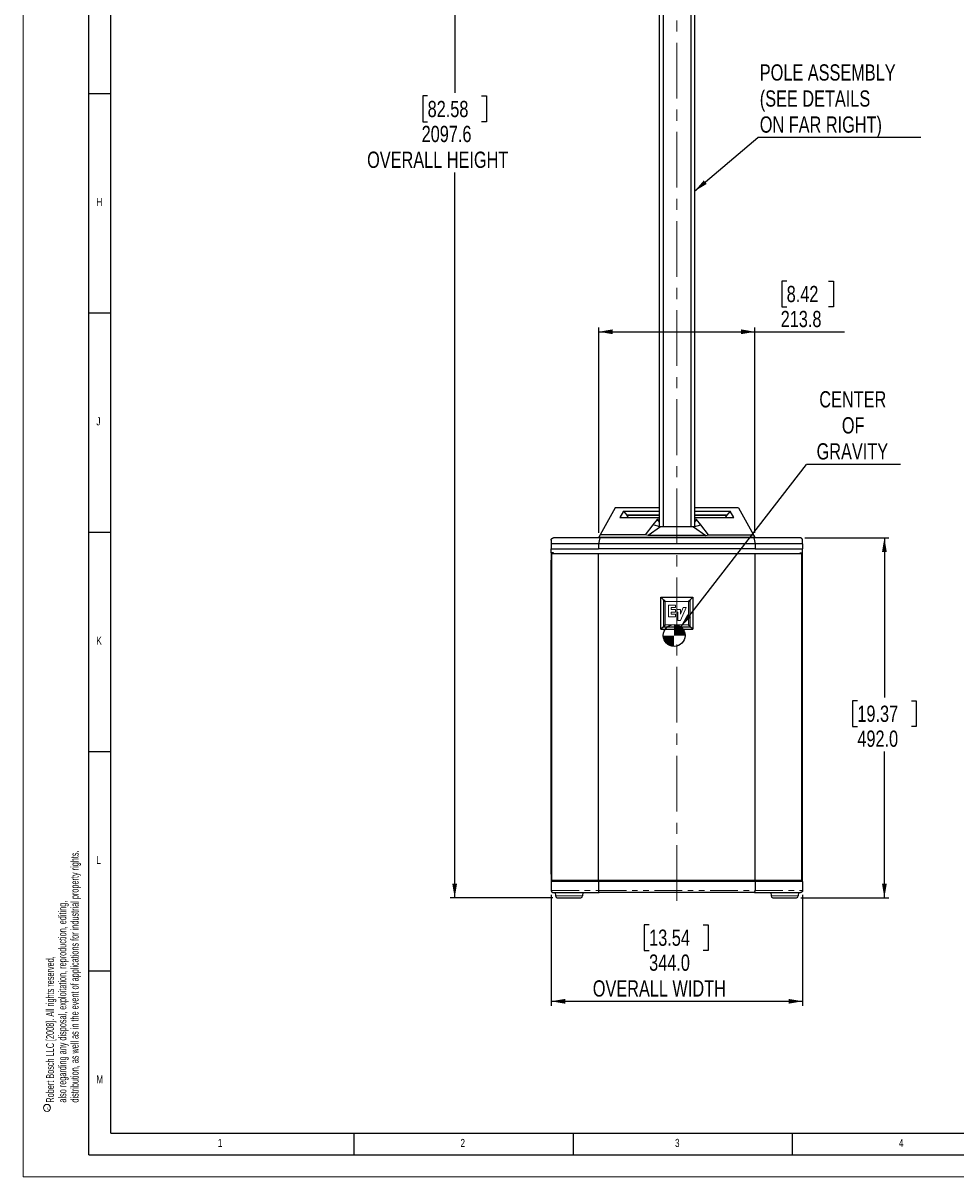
# Model space of a CAD drawing. Header units: millimetres. Extents: x 0 to 5046, y 0 to 3564.
# Tile 1 of 11: x 0 to 1277, y 0 to 1578. Entities that reach past the tile are written whole.
import ezdxf

# ---------------------------------------------------------------- set-up
doc = ezdxf.new("R2010")
doc.units = ezdxf.units.MM
doc.header["$LTSCALE"] = 6
doc.linetypes.add('CENTERX2', pattern=[20.32, 12.7, -2.54, 2.54, -2.54])
doc.linetypes.add('PHANTOM', pattern=[12.7, 6.35, -1.27, 1.27, -1.27, 1.27, -1.27])
doc.layers.add('FORMAT', color=7, linetype='Continuous')
doc.layers.add('SLD-0', color=7, linetype='Continuous')
doc.styles.add('SLDTEXTSTYLE0', font='TXT', dxfattribs={"width": 0.75})
doc.styles.add('SLDTEXTSTYLE1', font='TXT', dxfattribs={"width": 0.605})
doc.dimstyles.new('SLDDIMSTYLE0', dxfattribs={"dimtxt": 22.225, "dimasz": 19.2, "dimexe": 0, "dimexo": 0.0625, "dimgap": 5.55625, "dimtad": 0, "dimtih": 1, "dimtoh": 1, "dimdec": 1, "dimrnd": 1e-09, "dimzin": 4, "dimdsep": 46, "dimtxsty": 'SLDTEXTSTYLE0', "dimsah": 1, "dimcen": 0.09, "dimadec": 0, "dimazin": 1, "dimtfac": 1, "dimtdec": 1, "dimtofl": 0, "dimtmove": 0, "dimatfit": 3, "dimfxl": 1, "dimfrac": 2, "dimtolj": 1, "dimtzin": 12, "dimarcsym": 0})
doc.dimstyles.new('SLDDIMSTYLE1', dxfattribs={"dimtxt": 22.225, "dimasz": 19.2, "dimexe": 0, "dimexo": 0.0625, "dimgap": 5.55625, "dimtad": 0, "dimtih": 1, "dimtoh": 1, "dimdec": 1, "dimrnd": 1e-09, "dimzin": 12, "dimdsep": 46, "dimtxsty": 'SLDTEXTSTYLE0', "dimsah": 1, "dimcen": 0.09, "dimadec": 0, "dimazin": 3, "dimtfac": 1, "dimtdec": 1, "dimtofl": 0, "dimtmove": 0, "dimatfit": 3, "dimfxl": 1, "dimfrac": 2, "dimtolj": 1, "dimtzin": 12, "dimarcsym": 0})
doc.dimstyles.new('SLDDIMSTYLE2', dxfattribs={"dimtxt": 0.18, "dimasz": 19.2, "dimexe": 0, "dimexo": 0.0625, "dimgap": 0, "dimtad": 0, "dimtih": 1, "dimtoh": 1, "dimdec": 0, "dimrnd": 1e-09, "dimzin": 0, "dimdsep": 46, "dimtxsty": 'Standard', "dimsah": 1, "dimcen": 0.09, "dimadec": 0, "dimazin": 0, "dimtfac": 19.2, "dimtdec": 0, "dimtofl": 0, "dimtmove": 0, "dimatfit": 3, "dimfxl": 1, "dimfrac": 2, "dimtolj": 1, "dimtzin": 0, "dimarcsym": 0})

# ---------------------------------------------------------------- blocks, each defined once
blk = doc.blocks.new('SW_NOTE_0')
at = {"color": 0, "linetype": 'Continuous', "lineweight": 0, "char_height": 10.8, "attachment_point": 1, "rotation": 90, "style": 'SLDTEXTSTYLE1'}
for s, insert in [('distribution, as well as in the event of applications for industrial property rights.', (19.7, 0)), ('also regarding any disposal, exploitation, reproduction, editing,', (2.9, 0)), ('Robert Bosch LLC [2008]. All rights reserved,', (-13.9, 0))]:
    blk.add_mtext(s, dxfattribs=dict(at, insert=insert))
blk = doc.blocks.new('SW_NOTE_0_1')
at = {"color": 0, "linetype": 'Continuous', "lineweight": 0}
blk.add_circle((-6.3, 2.3), 4.83, dxfattribs=at)
at = {"color": 0, "linetype": 'Continuous', "lineweight": 0, "insert": (-7.7, 0), "char_height": 6, "attachment_point": 1, "rotation": 90, "style": 'SLDTEXTSTYLE1'}
blk.add_mtext('c', dxfattribs=at)
blk = doc.blocks.new('_D_1')
at = {"layer": 'SLD-0', "color": 7, "transparency": 16777216}
for p, q in [((842.6, 2479.5), (584.6, 2479.5)), ((590.6, 2479.5), (590.6, 1482.9)), ((553.6, 1478.4), (546.9, 1478.4)), ((546.9, 1478.4), (546.9, 1443.1)), ((627.5, 1478.4), (634.3, 1478.4)), ((634.3, 1478.4), (634.3, 1443.1)), ((546.9, 1443.1), (553.6, 1443.1)), ((634.3, 1443.1), (627.5, 1443.1)), ((590.6, 381.9), (590.6, 1373.6)), ((725, 381.9), (584.6, 381.9))]:
    blk.add_line(p, q, dxfattribs=at)
for points in [[(590.6, 2479.5), (587.3, 2460.3), (593.9, 2460.3)], [(590.6, 381.9), (593.9, 401.1), (587.3, 401.1)]]:
    blk.add_solid(points, dxfattribs=at)
at = {"layer": 'SLD-0', "color": 7, "transparency": 16777216, "attachment_point": 1, "style": 'SLDTEXTSTYLE0'}
for s, insert, char_height in [('82.58', (553.6, 1471.7), 22.23), ('2097.6', (545.4, 1437.6), 22.23), ('OVERALL HEIGHT', (470.8, 1402.3), 22.225)]:
    blk.add_mtext(s, dxfattribs=dict(at, insert=insert, char_height=char_height))
blk = doc.blocks.new('_D_2')
at = {"layer": 'SLD-0', "color": 7, "transparency": 16777216}
for p, q in [((722.6, 385.9), (722.6, 234.2)), ((1066.6, 385.9), (1066.6, 234.2)), ((856.7, 345), (850, 345)), ((850, 345), (850, 309.7)), ((930.6, 345), (937.4, 345)), ((937.4, 345), (937.4, 309.7)), ((850, 309.7), (856.7, 309.7)), ((937.4, 309.7), (930.6, 309.7)), ((722.6, 240.2), (1066.6, 240.2))]:
    blk.add_line(p, q, dxfattribs=at)
for points in [[(722.6, 240.2), (741.8, 236.9), (741.8, 243.5)], [(1066.6, 240.2), (1047.4, 243.5), (1047.4, 236.9)]]:
    blk.add_solid(points, dxfattribs=at)
at = {"layer": 'SLD-0', "color": 7, "transparency": 16777216, "attachment_point": 1, "style": 'SLDTEXTSTYLE0'}
for s, insert, char_height in [('13.54', (856.7, 338.3), 22.23), ('344.0', (856.7, 304.2), 22.23), ('OVERALL WIDTH', (779.6, 268.9), 22.225)]:
    blk.add_mtext(s, dxfattribs=dict(at, insert=insert, char_height=char_height))
blk = doc.blocks.new('_D_3')
at = {"layer": 'SLD-0', "color": 7, "transparency": 16777216}
for p, q in [((1069.6, 873.9), (1184.6, 873.9)), ((1178.6, 873.9), (1178.6, 655.8)), ((1141.6, 651.3), (1134.9, 651.3)), ((1134.9, 651.3), (1134.9, 616)), ((1215.5, 651.3), (1222.3, 651.3)), ((1222.3, 651.3), (1222.3, 616)), ((1134.9, 616), (1141.6, 616)), ((1222.3, 616), (1215.5, 616)), ((1178.6, 381.9), (1178.6, 581.8)), ((1064.2, 381.9), (1184.6, 381.9))]:
    blk.add_line(p, q, dxfattribs=at)
for points in [[(1178.6, 873.9), (1175.3, 854.7), (1181.9, 854.7)], [(1178.6, 381.9), (1181.9, 401.1), (1175.3, 401.1)]]:
    blk.add_solid(points, dxfattribs=at)
at = {"layer": 'SLD-0', "color": 7, "transparency": 16777216, "char_height": 22.23, "attachment_point": 1, "style": 'SLDTEXTSTYLE0'}
for s, insert in [('19.37', (1141.6, 644.6)), ('492.0', (1141.6, 610.5))]:
    blk.add_mtext(s, dxfattribs=dict(at, insert=insert))
blk = doc.blocks.new('_D_4')
at = {"layer": 'SLD-0', "color": 7, "transparency": 16777216}
for p, q in [((1044.9, 1225.3), (1038.1, 1225.3)), ((1038.1, 1225.3), (1038.1, 1190)), ((1102.3, 1225.3), (1109.1, 1225.3)), ((1109.1, 1225.3), (1109.1, 1190)), ((1038.1, 1190), (1044.9, 1190)), ((1109.1, 1190), (1102.3, 1190)), ((787.7, 880.7), (787.7, 1161.9)), ((787.7, 1155.9), (1001.5, 1155.9)), ((1001.5, 880.7), (1001.5, 1161.9)), ((1001.5, 1155.9), (1124, 1155.9))]:
    blk.add_line(p, q, dxfattribs=at)
for points in [[(787.7, 1155.9), (806.9, 1152.6), (806.9, 1159.2)], [(1001.5, 1155.9), (982.3, 1159.2), (982.3, 1152.6)]]:
    blk.add_solid(points, dxfattribs=at)
at = {"layer": 'SLD-0', "color": 7, "transparency": 16777216, "char_height": 22.23, "attachment_point": 1, "style": 'SLDTEXTSTYLE0'}
for s, insert in [('8.42', (1044.9, 1218.7)), ('213.8', (1036.7, 1184.5))]:
    blk.add_mtext(s, dxfattribs=dict(at, insert=insert))
blk = doc.blocks.new('SW_NOTE_0_2')
at = {"layer": 'SLD-0', "color": 0}
blk.add_line((223.2, 0), (0, 0), dxfattribs=at)
at = {"layer": 'SLD-0', "color": 0, "char_height": 22.225, "attachment_point": 1, "style": 'SLDTEXTSTYLE0'}
for s, insert in [('POLE ASSEMBLY', (2.7, 100.1)), ('(SEE DETAILS', (2.7, 64.5)), ('ON FAR RIGHT)', (2.7, 28.9))]:
    blk.add_mtext(s, dxfattribs=dict(at, insert=insert))
blk = doc.blocks.new('SW_NOTE_0_3')
at = {"layer": 'SLD-0', "color": 0}
blk.add_line((128.8, 0), (0, 0), dxfattribs=at)
at = {"layer": 'SLD-0', "color": 0, "char_height": 22.23, "attachment_point": 2, "style": 'SLDTEXTSTYLE0'}
for s, insert in [('CENTER', (63.5, 100.4)), ('OF', (64, 64.8)), ('GRAVITY', (62.9, 29.2))]:
    blk.add_mtext(s, dxfattribs=dict(at, insert=insert))
blk = doc.blocks.new('SW_DOWELSYMBOL_0')
at = {"linetype": 'Continuous', "lineweight": 18}
h = blk.add_hatch(color=0, dxfattribs=at)
edge = h.paths.add_edge_path(flags=0)
edge.add_arc((0, 0), 15, 180, 270)
edge.add_line((0, -15), (0, 0))
edge.add_line((0, 0), (-15, 0))
h = blk.add_hatch(color=0, dxfattribs=at)
edge = h.paths.add_edge_path(flags=0)
edge.add_arc((0, 0), 15, 0, 90)
edge.add_line((0, 15), (0, 0))
edge.add_line((0, 0), (15, 0))
at = {"layer": 'SLD-0', "color": 0}
blk.add_circle((0, 0), 15, dxfattribs=at)

msp = doc.modelspace()

# ---------------------------------------------------------------- linework, layer by layer
at = {"color": 7, "linetype": 'Continuous', "lineweight": 18}
for q in [(0.000025, 3564.00006), (5046.000025, 0.00006)]:
    msp.add_line((0.000025, 0.00006), q, dxfattribs=at)
at = {"color": 7, "linetype": 'Continuous', "lineweight": 25}
for p, q in [((870.382409, 1654.491266), (870.382409, 889.484722)), ((875.666311, 1654.491266), (875.666311, 888.993251)), ((913.5844, 1654.491266), (913.5844, 888.993279)), ((918.868302, 1654.491266), (918.868302, 889.484716)), ((810.073703, 914.887036), (789.678953, 878.239212)), ((870.382409, 914.887036), (810.073703, 914.887036)), ((821.620661, 910.660256), (816.609543, 901.725446)), ((816.609543, 901.724631), (870.382409, 901.724655)), ((821.620661, 910.660256), (870.382409, 910.660248)), ((821.620661, 910.660069), (826.138684, 904.955603)), ((828.15257, 901.724636), (826.138684, 904.955457)), ((826.138684, 904.955456), (870.382409, 904.955456)), ((870.382409, 904.955456), (826.138684, 904.955456)), ((826.140199, 904.955456), (828.150474, 901.724636)), ((979.177008, 914.887036), (918.868302, 914.887036)), ((918.868302, 910.660239), (967.631068, 910.660231)), ((918.868302, 904.955456), (963.110983, 904.955456)), ((963.110984, 904.955456), (918.868302, 904.955456)), ((918.868302, 901.724677), (972.640393, 901.724701)), ((963.110984, 904.955457), (961.097538, 901.724696)), ((961.100037, 901.724696), (963.110504, 904.955456)), ((967.631068, 910.659872), (963.110984, 904.955549)), ((972.640393, 901.725398), (967.631068, 910.660231)), ((979.177008, 914.887036), (999.571764, 878.239203)), ((861.945823, 891.818774), (851.361433, 878.239214)), ((872.052674, 888.993107), (855.170555, 877.479824)), ((867.674259, 899.170288), (861.945823, 891.818774)), ((872.052692, 888.99364), (861.945833, 891.818673)), ((867.674175, 899.170002), (870.382409, 895.44268)), ((870.382409, 899.515348), (867.674259, 899.170288)), ((894.625399, 888.994005), (872.052674, 888.993107)), ((917.197864, 888.99314), (894.625399, 888.994005)), ((917.197829, 888.993602), (927.305128, 891.818767)), ((917.197864, 888.99314), (934.080185, 877.479825)), ((921.57646, 899.170321), (918.868302, 899.515383)), ((921.576374, 899.170399), (918.868302, 895.443364)), ((927.305154, 891.818752), (921.57646, 899.170321)), ((937.889079, 878.239207), (927.305154, 891.818752)), ((722.625356, 870.891266), (722.625356, 865.891266)), ((789.38245, 873.891266), (725.625356, 873.891266)), ((789.38245, 873.891266), (787.625355, 865.891266)), ((787.704498, 873.891266), (787.704498, 874.691266)), ((789.678953, 878.239212), (787.917596, 875.074188)), ((1000.546213, 874.691266), (788.704498, 874.691266)), ((999.86826, 873.891266), (789.38245, 873.891266)), ((851.361433, 878.239218), (789.678953, 878.239212)), ((855.170555, 877.480157), (851.361433, 878.239213)), ((894.625355, 877.480795), (855.170555, 877.480157)), ((934.080185, 877.480159), (894.625355, 877.480795)), ((934.080185, 877.480159), (937.889079, 878.239172)), ((937.889079, 878.239207), (999.571764, 878.239211)), ((999.571764, 878.239203), (1001.333115, 875.074188)), ((999.86826, 873.891266), (1001.625355, 865.891266)), ((1063.625355, 873.891266), (999.86826, 873.891266)), ((1001.546213, 874.691266), (1001.546213, 873.891266)), ((1066.625355, 865.891266), (1066.625355, 870.891266)), ((787.625355, 865.891266), (722.625356, 865.891266)), ((722.625356, 865.891266), (722.625356, 858.891266)), ((722.625356, 858.891266), (787.625355, 858.891266)), ((722.625356, 853.391266), (722.625356, 858.891266)), ((725.825356, 853.391266), (722.625356, 853.391266)), ((722.625356, 853.391266), (722.625356, 843.391266)), ((723.525356, 405.391266), (723.525356, 852.391266)), ((787.625356, 852.391266), (723.525356, 852.391266)), ((725.825356, 852.391266), (725.825356, 853.391266)), ((787.625355, 865.891266), (787.625355, 858.891266)), ((1001.625355, 865.891266), (787.625355, 865.891266)), ((1001.625355, 858.891266), (787.625355, 858.891266)), ((787.625356, 405.391266), (787.625356, 852.391266)), ((1001.625356, 852.391266), (787.625356, 852.391266)), ((1001.625355, 865.891266), (1001.625355, 858.891266)), ((1066.625355, 865.891266), (1001.625355, 865.891266)), ((1001.625355, 858.891266), (1066.625355, 858.891266)), ((1001.625356, 405.391266), (1001.625356, 852.391266)), ((1065.725356, 852.391266), (1001.625356, 852.391266)), ((1063.425356, 853.391266), (1066.625356, 853.391266)), ((1063.425356, 852.391266), (1063.425356, 853.391266)), ((1065.725356, 405.391266), (1065.725356, 852.391266)), ((1066.625355, 865.891266), (1066.625355, 858.891266)), ((1066.625356, 853.391266), (1066.625356, 858.891266)), ((1066.625356, 843.391266), (1066.625356, 853.391266)), ((723.525356, 843.391266), (722.625356, 843.391266)), ((722.625356, 413.891266), (722.625356, 843.391266)), ((1065.725356, 843.391266), (1066.625356, 843.391266)), ((1066.625356, 413.891266), (1066.625356, 843.391266)), ((872.710356, 792.806266), (916.540356, 792.806266)), ((872.710356, 748.976266), (872.710356, 792.806266)), ((872.710356, 792.806266), (876.210356, 789.306266)), ((876.210356, 789.306266), (876.210356, 752.476266)), ((876.210356, 789.306266), (876.320968, 789.306266)), ((912.929733, 789.306266), (913.040356, 789.306266)), ((913.040356, 789.306266), (916.540356, 792.806266)), ((913.040356, 752.476266), (913.040356, 789.306266)), ((916.540356, 792.806266), (916.540356, 748.976266)), ((876.21035, 789.032713), (876.21035, 752.90982)), ((913.04035, 752.90982), (913.04035, 789.032713)), ((876.210356, 752.476266), (872.710356, 748.976266)), ((872.710356, 748.976266), (916.540356, 748.976266)), ((876.210356, 752.476266), (913.040356, 752.476266)), ((876.563904, 752.556266), (912.686797, 752.556266)), ((916.540356, 748.976266), (913.040356, 752.476266)), ((723.525356, 413.891266), (722.625356, 413.891266)), ((722.625356, 413.891266), (722.625356, 403.891266)), ((1065.725356, 413.891266), (1066.625356, 413.891266)), ((1066.625356, 403.891266), (1066.625356, 413.891266)), ((722.625356, 403.891266), (722.625356, 391.891266)), ((787.625356, 403.891266), (722.625356, 403.891266)), ((787.625356, 405.391266), (723.525356, 405.391266)), ((725.825356, 403.891266), (725.825356, 405.391266)), ((734.625356, 405.391266), (734.625356, 403.891266)), ((1001.625356, 405.391266), (787.625356, 405.391266)), ((787.625356, 403.891266), (787.625356, 391.891266)), ((1001.625356, 403.891266), (787.625356, 403.891266)), ((1065.725356, 405.391266), (1001.625356, 405.391266)), ((1001.625356, 403.891266), (1001.625356, 391.891266)), ((1066.625356, 403.891266), (1001.625356, 403.891266)), ((1054.625356, 403.891266), (1054.625356, 405.391266)), ((1063.425356, 403.891266), (1063.425356, 405.391266)), ((1066.625356, 403.891266), (1066.625356, 391.891266)), ((725.625356, 388.891266), (788.284266, 388.891266)), ((728.282579, 388.891266), (728.525271, 384.260426)), ((731.021845, 381.891266), (763.228866, 381.891266)), ((765.968132, 388.891266), (765.72544, 384.260426)), ((1000.966445, 388.891266), (788.284266, 388.891266)), ((1000.966445, 388.891266), (1063.625356, 388.891266)), ((1023.282579, 388.891266), (1023.525271, 384.260426)), ((1026.021845, 381.891266), (1058.228866, 381.891266)), ((1060.968132, 388.891266), (1060.72544, 384.260426))]:
    msp.add_line(p, q, dxfattribs=at)
at = {"color": 8, "linetype": 'PHANTOM', "lineweight": 18}
for p, q in [((788.704498, 874.691266), (788.704498, 873.891266)), ((1000.546213, 873.891266), (1000.546213, 874.691266)), ((878.934614, 787.015556), (876.603904, 789.346266)), ((910.316086, 787.015556), (912.646797, 789.346266)), ((878.581061, 786.661999), (876.21035, 789.032713)), ((878.581061, 786.661999), (878.581061, 755.280532)), ((878.651772, 786.662002), (878.651772, 755.28053)), ((878.934614, 786.944845), (878.934614, 787.015556)), ((910.316086, 787.015556), (878.934614, 787.015556)), ((910.316086, 786.944845), (878.934614, 786.944845)), ((883.321456, 782.099095), (892.539442, 782.099095)), ((883.321456, 766.049757), (883.321456, 782.099095)), ((886.870124, 778.726493), (886.870124, 775.910383)), ((892.539442, 778.726493), (886.870124, 778.726493)), ((886.870124, 775.910383), (892.539442, 775.910383)), ((892.539442, 782.099095), (892.539442, 778.726493)), ((892.539442, 775.910383), (892.539442, 772.484961)), ((894.576461, 775.892776), (899.406008, 775.892776)), ((894.576461, 772.484961), (894.576461, 775.892776)), ((899.406008, 769.752234), (903.37441, 779.000337)), ((899.406008, 775.892776), (899.406008, 769.752234)), ((907.213164, 779.000337), (899.495084, 760.864619)), ((903.37441, 779.000337), (907.213164, 779.000337)), ((910.316086, 786.944845), (910.316086, 787.015556)), ((910.598929, 786.662002), (910.66964, 786.662002)), ((910.598929, 755.28053), (910.598929, 786.662002)), ((910.66964, 786.662002), (913.04035, 789.032713)), ((910.66964, 755.28053), (910.66964, 786.662002)), ((892.574655, 766.049757), (883.321456, 766.049757)), ((886.83491, 772.484961), (886.83491, 769.527998)), ((892.539442, 772.484961), (886.83491, 772.484961)), ((886.83491, 769.527998), (892.574655, 769.527998)), ((892.574655, 769.527998), (892.574655, 766.049757)), ((896.051012, 772.484961), (894.576461, 772.484961)), ((896.051012, 760.864619), (896.051012, 772.484961)), ((899.495084, 760.864619), (896.051012, 760.864619)), ((878.581061, 755.280532), (876.21035, 752.90982)), ((878.934614, 754.926977), (876.563904, 752.556266)), ((878.934614, 754.997688), (878.934614, 754.926977)), ((878.934614, 754.997688), (910.316086, 754.997688)), ((878.934614, 754.926977), (910.316086, 754.926977)), ((910.316086, 754.997688), (910.316086, 754.926977)), ((910.316086, 754.926977), (912.686797, 752.556266)), ((910.598929, 755.28053), (910.66964, 755.28053)), ((910.66964, 755.28053), (913.04035, 752.90982)), ((731.625356, 403.891266), (731.625356, 405.391266)), ((1057.625356, 405.391266), (1057.625356, 403.891266)), ((722.625356, 391.891266), (787.625356, 391.891266)), ((728.525271, 384.260426), (765.72544, 384.260426)), ((787.625356, 391.891266), (1001.625356, 391.891266)), ((1001.625356, 391.891266), (1066.625356, 391.891266)), ((1023.525271, 384.260426), (1060.72544, 384.260426))]:
    msp.add_line(p, q, dxfattribs=at)
at = {"color": 8, "linetype": 'PHANTOM', "lineweight": 18, "flags": 128}
for points in [[(894.625399, 888.994005), (894.625389, 887.533921), (894.625378, 886.079839), (894.625367, 884.631759), (894.625356, 883.189684), (894.625344, 881.753611), (894.625332, 880.323543), (894.62532, 878.89948), (894.625308, 877.481422)], [(878.651772, 786.662002), (878.64197, 786.662002), (878.632263, 786.662002), (878.622743, 786.662002), (878.613503, 786.662002), (878.604632, 786.662002), (878.596215, 786.662002), (878.588332, 786.662002), (878.581061, 786.661999)], [(878.651772, 755.28053), (878.64197, 755.28053), (878.632263, 755.28053), (878.622743, 755.28053), (878.613503, 755.28053), (878.604632, 755.28053), (878.596215, 755.28053), (878.588332, 755.28053), (878.581061, 755.280532)]]:
    msp.add_lwpolyline(points, dxfattribs=at)
at = {"color": 7, "linetype": 'Continuous', "lineweight": 25}
for centre, start, end in [((731.021845, 384.391266), 183.000000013, 270.000000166), ((763.228866, 384.391266), 269.999999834, 356.999999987), ((1026.021845, 384.391266), 183.000000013, 270.000000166), ((1058.228866, 384.391266), 269.999999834, 356.999999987)]:
    msp.add_arc(centre, 2.5, start, end, dxfattribs=at)
for points, knots in [([(872.402372, 888.993121), (872.233629, 889.026102), (871.229435, 889.222372), (870.152535, 889.523996), (869.256596, 889.774935)], [0, 0, 0, 0, 0.1680383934, 1, 1, 1, 1]), ([(919.994313, 889.774991), (919.098519, 889.524099), (918.021543, 889.222462), (917.017402, 889.026175), (916.848473, 888.993154)], [0, 0, 0, 0, 0.8317674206, 1, 1, 1, 1]), ([(722.625356, 870.891266), (722.626232, 870.946651), (722.627944, 871.054856), (722.641604, 871.215277), (722.662304, 871.36896), (722.689862, 871.515766), (722.723179, 871.655452), (722.76142, 871.787898), (722.803737, 871.91305), (722.895116, 872.149251), (723.068615, 872.490241), (723.398984, 872.9273), (723.813482, 873.3054), (724.225478, 873.556052), (724.563633, 873.70137), (724.820588, 873.785592), (725.085455, 873.846223), (725.357008, 873.884413), (725.534738, 873.888952), (725.625356, 873.891266)], [0, 0, 0, 0, 0.0448071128, 0.0875405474, 0.1282064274, 0.1668118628, 0.2033651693, 0.2378761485, 0.2703564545, 0.3008200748, 0.4211194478, 0.5314086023, 0.6440508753, 0.7467515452, 0.7952579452, 0.8443005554, 0.8944334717, 0.9461757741, 1, 1, 1, 1]), ([(787.704498, 874.691266), (787.707144, 874.696022), (787.712571, 874.705773), (787.775819, 874.819425), (787.858718, 874.968388), (787.917596, 875.074188)], [0, 0, 0, 0, 0.2162193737, 0.4433265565, 1, 1, 1, 1]), ([(787.917596, 875.074188), (787.967821, 875.016306), (788.061951, 874.907826), (788.252513, 874.783337), (788.46986, 874.704407), (788.626025, 874.695661), (788.704498, 874.691266)], [0, 0, 0, 0, 0.2858640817, 0.5357507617, 0.7667151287, 1, 1, 1, 1]), ([(1001.333115, 875.074188), (1001.283295, 875.01752), (1001.19308, 874.914903), (1001.008867, 874.788349), (1000.794107, 874.706081), (1000.628979, 874.696213), (1000.546213, 874.691266)], [0, 0, 0, 0, 0.2804711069, 0.5078915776, 0.7533437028, 1, 1, 1, 1]), ([(1001.546213, 874.691266), (1001.542503, 874.696629), (1001.53498, 874.707502), (1001.463933, 874.828821), (1001.385742, 874.975479), (1001.333115, 875.074188)], [0, 0, 0, 0, 0.2413691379, 0.4894017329, 1, 1, 1, 1]), ([(1066.625355, 870.891266), (1066.624345, 870.956463), (1066.622361, 871.084467), (1066.605571, 871.275892), (1066.578531, 871.46224), (1066.540344, 871.643718), (1066.491228, 871.820278), (1066.431115, 871.991935), (1066.360009, 872.158684), (1066.277895, 872.320525), (1066.184763, 872.477454), (1066.080611, 872.629456), (1065.965413, 872.776547), (1065.765442, 873.001729), (1065.449788, 873.28754), (1065.052919, 873.539368), (1064.717115, 873.694264), (1064.456277, 873.783205), (1064.186004, 873.84606), (1063.905563, 873.88464), (1063.720618, 873.889014), (1063.625355, 873.891266)], [0, 0, 0, 0, 0.05264815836, 0.10336735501, 0.15225327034, 0.19941274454, 0.24496476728, 0.28904134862, 0.33178817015, 0.3733648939, 0.41394499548, 0.45371499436, 0.49287298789, 0.53162645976, 0.63833548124, 0.74024854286, 0.78973131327, 0.83932745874, 0.89020462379, 0.94344623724, 1, 1, 1, 1]), ([(876.21035, 789.032713), (876.212657, 789.083105), (876.21549, 789.144997), (876.243611, 789.198852), (876.248836, 789.208859)], [0, 0, 0, 0, 0.8141930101, 1, 1, 1, 1]), ([(913.001865, 789.210417), (913.007088, 789.200484), (913.035613, 789.146246), (913.03822, 789.083758), (913.04035, 789.032713)], [0, 0, 0, 0, 0.1831341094, 1, 1, 1, 1]), ([(876.563904, 752.556266), (876.514118, 752.55994), (876.44161, 752.56529), (876.356347, 752.607497), (876.303612, 752.648997), (876.261346, 752.701012), (876.219069, 752.78643), (876.213911, 752.859423), (876.21035, 752.90982)], [0, 0, 0, 0, 0.2618468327, 0.381358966, 0.4997199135, 0.6162346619, 0.7350386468, 1, 1, 1, 1]), ([(913.04035, 752.90982), (913.036677, 752.860034), (913.031326, 752.787526), (912.98912, 752.702263), (912.947619, 752.649528), (912.895605, 752.607262), (912.810187, 752.564985), (912.737193, 752.559827), (912.686797, 752.556266)], [0, 0, 0, 0, 0.2618468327, 0.381358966, 0.4997199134, 0.6162346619, 0.7350386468, 1, 1, 1, 1]), ([(722.625356, 391.891266), (722.626139, 391.840073), (722.627713, 391.737237), (722.640398, 391.582839), (722.6607, 391.428107), (722.689426, 391.273484), (722.726413, 391.119427), (722.771749, 390.966407), (722.825439, 390.814909), (722.887498, 390.66543), (722.957919, 390.518478), (723.036689, 390.374567), (723.123777, 390.23422), (723.219141, 390.097968), (723.32272, 389.966328), (723.522742, 389.739973), (723.862017, 389.441029), (724.265871, 389.205018), (724.617715, 389.061394), (724.901516, 388.974717), (725.243366, 388.905844), (725.492046, 388.896354), (725.625356, 388.891266)], [0, 0, 0, 0, 0.02976119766, 0.05978396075, 0.0901023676, 0.12074951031, 0.15175742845, 0.18315705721, 0.21497818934, 0.24724945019, 0.27999828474, 0.31325095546, 0.34703254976, 0.38136699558, 0.41627708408, 0.45178449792, 0.5720883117, 0.70612110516, 0.76101660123, 0.82829235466, 0.90795322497, 1, 1, 1, 1]), ([(788.284266, 388.891266), (788.271763, 388.892196), (788.247472, 388.894001), (788.212122, 388.907957), (788.179118, 388.928284), (788.148526, 388.954256), (788.120372, 388.984273), (788.094637, 389.017075), (788.071269, 389.051453), (788.050198, 389.086326), (787.994871, 389.186988), (787.911864, 389.391758), (787.825471, 389.721919), (787.76423, 390.037392), (787.720677, 390.321099), (787.685166, 390.620816), (787.65785, 390.931906), (787.638898, 391.249865), (787.627407, 391.57042), (787.626036, 391.784906), (787.625356, 391.891266)], [0, 0, 0, 0, 0.0366451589, 0.0711937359, 0.1036456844, 0.1340009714, 0.1622595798, 0.1884215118, 0.2124867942, 0.2344554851, 0.2543276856, 0.3870611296, 0.5069597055, 0.581071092, 0.6539034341, 0.7254870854, 0.7958540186, 0.8650378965, 0.9330741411, 1, 1, 1, 1]), ([(1000.966445, 388.891266), (1000.97892, 388.892196), (1001.003155, 388.894001), (1001.038238, 388.907957), (1001.071028, 388.928284), (1001.101515, 388.954256), (1001.129701, 388.984273), (1001.155587, 389.017075), (1001.179169, 389.051453), (1001.20046, 389.086326), (1001.255992, 389.186988), (1001.338313, 389.391758), (1001.42543, 389.721919), (1001.486223, 390.037392), (1001.529075, 390.321099), (1001.564144, 390.620816), (1001.591474, 390.931906), (1001.610865, 391.249865), (1001.623058, 391.57042), (1001.624594, 391.784906), (1001.625356, 391.891266)], [0, 0, 0, 0, 0.03664515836, 0.0711937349, 0.1036456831, 0.13400096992, 0.16225957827, 0.18842151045, 0.21248679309, 0.23445548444, 0.2543276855, 0.3870611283, 0.50695970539, 0.58107109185, 0.6539034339, 0.72548708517, 0.79585401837, 0.8650378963, 0.93307414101, 1, 1, 1, 1]), ([(1066.625356, 391.891266), (1066.624598, 391.840073), (1066.623076, 391.737237), (1066.610711, 391.582839), (1066.590791, 391.428107), (1066.562462, 391.273484), (1066.525819, 391.119427), (1066.480731, 390.966407), (1066.427162, 390.814909), (1066.365085, 390.66543), (1066.294507, 390.518478), (1066.215466, 390.374567), (1066.128029, 390.23422), (1066.032301, 390.097968), (1065.928407, 389.966328), (1065.728194, 389.739973), (1065.389193, 389.441029), (1064.984097, 389.205018), (1064.633622, 389.061394), (1064.35061, 388.974717), (1064.008004, 388.905844), (1063.758895, 388.896354), (1063.625356, 388.891266)], [0, 0, 0, 0, 0.0297611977, 0.0597839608, 0.0901023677, 0.1207495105, 0.1517574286, 0.1831570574, 0.2149781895, 0.2472494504, 0.2799982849, 0.3132509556, 0.3470325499, 0.3813669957, 0.4162770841, 0.4517844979, 0.5720883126, 0.7061211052, 0.7610166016, 0.8282923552, 0.9079532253, 1, 1, 1, 1])]:
    msp.add_open_spline(points, degree=3, knots=knots, dxfattribs=at)
at = {"color": 8, "linetype": 'PHANTOM', "lineweight": 18}
for points, knots in [([(878.934614, 787.015556), (878.886224, 787.008046), (878.787442, 786.992717), (878.670378, 786.906099), (878.599563, 786.788325), (878.587356, 786.704977), (878.581061, 786.661999)], [0, 0, 0, 0, 0.265538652, 0.5420597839, 0.7638667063, 1, 1, 1, 1]), ([(878.934614, 786.944845), (878.893737, 786.9416), (878.811886, 786.935103), (878.713168, 786.866821), (878.659425, 786.767642), (878.654404, 786.698343), (878.651772, 786.662002)], [0, 0, 0, 0, 0.27009051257, 0.54081152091, 0.75920355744, 1, 1, 1, 1]), ([(910.66964, 786.662002), (910.66213, 786.710393), (910.646801, 786.809175), (910.560183, 786.926239), (910.44241, 786.997053), (910.359063, 787.009261), (910.316086, 787.015556)], [0, 0, 0, 0, 0.2655402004, 0.5420629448, 0.7638711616, 1, 1, 1, 1]), ([(910.598929, 786.662002), (910.595684, 786.70288), (910.589187, 786.78473), (910.520905, 786.883449), (910.421726, 786.937192), (910.352427, 786.942212), (910.316086, 786.944845)], [0, 0, 0, 0, 0.2700905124, 0.5408115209, 0.7592035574, 1, 1, 1, 1]), ([(878.581061, 755.280532), (878.58857, 755.232141), (878.603899, 755.133358), (878.690518, 755.016294), (878.808291, 754.945479), (878.891638, 754.933272), (878.934614, 754.926977)], [0, 0, 0, 0, 0.2655424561, 0.5420643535, 0.7638718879, 1, 1, 1, 1]), ([(878.651772, 755.28053), (878.655017, 755.239653), (878.661514, 755.157802), (878.729796, 755.059084), (878.828975, 755.005341), (878.898274, 755.00032), (878.934614, 754.997688)], [0, 0, 0, 0, 0.2700905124, 0.5408115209, 0.7592035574, 1, 1, 1, 1]), ([(910.316086, 754.926977), (910.364477, 754.934486), (910.463259, 754.949816), (910.580323, 755.036434), (910.651137, 755.154207), (910.663345, 755.237554), (910.66964, 755.28053)], [0, 0, 0, 0, 0.2655402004, 0.5420629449, 0.7638711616, 1, 1, 1, 1]), ([(910.316086, 754.997688), (910.356964, 755.000932), (910.438814, 755.007429), (910.537533, 755.075712), (910.591276, 755.174891), (910.596296, 755.24419), (910.598929, 755.28053)], [0, 0, 0, 0, 0.2700905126, 0.5408115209, 0.7592035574, 1, 1, 1, 1])]:
    msp.add_open_spline(points, degree=3, knots=knots, dxfattribs=at)
at = {"layer": 'FORMAT'}
for p, q in [((90.000025, 30.00006), (90.000025, 3534.00006)), ((120.000025, 60.00006), (120.000025, 3504.00006)), ((90.000025, 1482.00006), (120.000025, 1482.00006)), ((90.000025, 1182.00006), (120.000025, 1182.00006)), ((90.000025, 882.00006), (120.000025, 882.00006)), ((90.000025, 582.00006), (120.000025, 582.00006)), ((90.000025, 282.00006), (120.000025, 282.00006)), ((120.000025, 60.00006), (4986.000025, 60.00006)), ((453.000025, 30.00006), (453.000025, 60.00006)), ((753.000025, 30.00006), (753.000025, 60.00006)), ((1053.000025, 30.00006), (1053.000025, 60.00006)), ((90.000025, 30.00006), (5016.000025, 30.00006))]:
    msp.add_line(p, q, dxfattribs=at)
at = {"layer": 'SLD-0', "color": 7, "linetype": 'CENTERX2', "lineweight": 18}
msp.add_line((894.625356, 377.72317), (894.625356, 2489.42395), dxfattribs=at)
at = {"layer": 'SLD-0', "color": 7}
msp.add_circle((890.885356, 740.481266), 15, dxfattribs=at)

# ---------------------------------------------------------------- block references
at = {"color": 7, "linetype": 'Continuous', "lineweight": 0}
for name, p in [('SW_NOTE_0', (45.461934, 101.68335)), ('SW_NOTE_0_1', (39.083706, 92.09285))]:
    msp.add_blockref(name, p, dxfattribs=at)
at = {"layer": 'SLD-0', "color": 7}
for name, p in [('SW_NOTE_0_2', (1005.403361, 1421.551381)), ('SW_NOTE_0_3', (1071.878537, 974.252462)), ('SW_DOWELSYMBOL_0', (890.885356, 740.481266))]:
    msp.add_blockref(name, p, dxfattribs=at)

# ---------------------------------------------------------------- texts
at = {"layer": 'FORMAT', "char_height": 11.1125, "attachment_point": 1, "style": 'SLDTEXTSTYLE0'}
for s, insert in [('H', (100.322903, 1339.008146)), ('J', (100.322903, 1039.008146)), ('K', (100.322903, 739.008146)), ('L', (100.322903, 439.008146)), ('M', (100.322903, 139.008146)), ('1', (266.5625, 52.008188)), ('2', (598.587905, 52.008188)), ('3', (892.114392, 52.008188)), ('4', (1198.587905, 52.008188))]:
    msp.add_mtext(s, dxfattribs=dict(at, insert=insert))

# ---------------------------------------------------------------- dimensions: what is measured, and where the dimension line sits
at = {"layer": 'SLD-0', "color": 7}
dim = msp.add_linear_dim(base=(590.572893, 381.891266), p1=(848.625355, 2479.491591), p2=(731.021845, 381.891266), angle=90, text='<>\\POVERALL HEIGHT', dimstyle='SLDDIMSTYLE1', dxfattribs=at)
dim.commit()
dim.dimension.update_dxf_attribs({"geometry": '_D_1', "text_midpoint": (590.572893, 1428.242389), "dimtype": 160})
dim = msp.add_linear_dim(base=(1001.546213, 1192.85055), p1=(787.704498, 874.691266), p2=(1001.546213, 874.691266), dimstyle='SLDDIMSTYLE1', dxfattribs=at)
dim.commit()
dim.dimension.update_dxf_attribs({"geometry": '_D_4', "text_midpoint": (1073.607837, 1192.85055), "dimtype": 160})
dim = msp.add_linear_dim(base=(1178.57312, 873.891266), p1=(1058.228866, 381.891266), p2=(1063.625355, 873.891266), angle=90, dimstyle='SLDDIMSTYLE0', dxfattribs=at)
dim.commit()
dim.dimension.update_dxf_attribs({"geometry": '_D_3', "text_midpoint": (1178.57312, 618.823107), "dimtype": 160})
dim = msp.add_linear_dim(base=(1066.625356, 294.844188), p1=(722.625356, 391.891266), p2=(1066.625356, 391.891266), text='<>\\POVERALL WIDTH', dimstyle='SLDDIMSTYLE0', dxfattribs=at)
dim.commit()
dim.dimension.update_dxf_attribs({"geometry": '_D_2', "text_midpoint": (893.669993, 294.844188), "dimtype": 160})

# ---------------------------------------------------------------- leaders
for points in [[(918.868302, 1348.126012), (1005.403361, 1421.551381)], [(899.83751, 752.517002), (1071.878537, 974.252462)]]:
    msp.add_leader(points, dimstyle='SLDDIMSTYLE2', dxfattribs=at)

doc.saveas('drawing.dxf')
